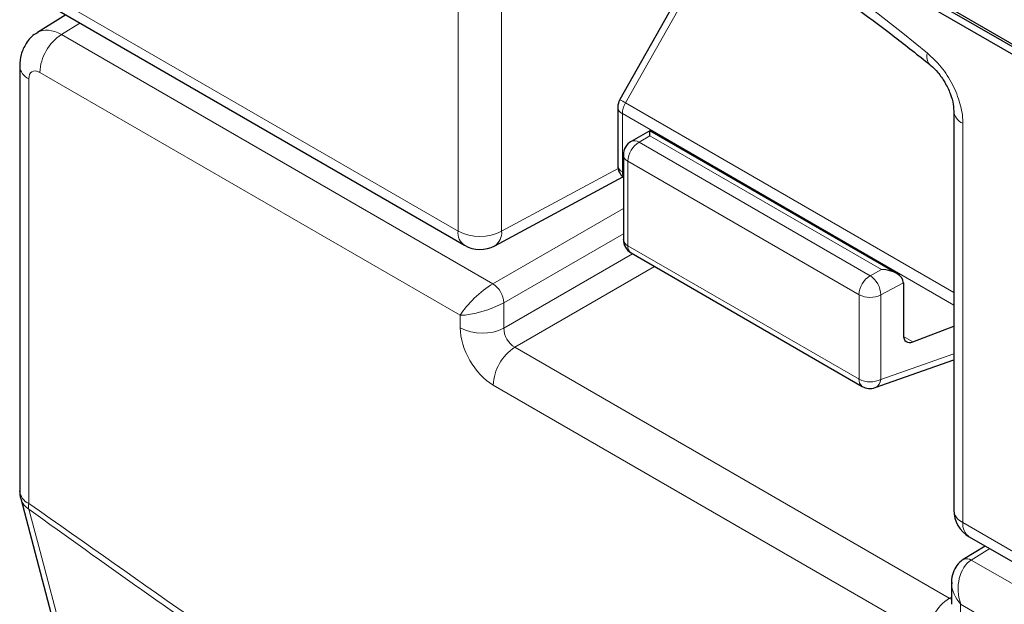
# Paper-space layout 'Blatt2' of a CAD drawing. Header units: millimetres. Extents: x 5 to 418, y 2 to 292.
# Tile 11 of 77: x 70 to 83, y 164 to 172. Entities that reach past the tile are written whole.
import ezdxf

# ---------------------------------------------------------------- set-up
doc = ezdxf.new("R2010")
doc.units = ezdxf.units.MM

psp = doc.layouts.new('Blatt2')

# ---------------------------------------------------------------- linework, layer by layer
at = {"color": 7, "linetype": 'Continuous', "lineweight": 25}
for p, q in [((72.042, 177.656), (86.184, 169.492)), ((75.662, 175.664), (86.184, 169.59)), ((75.691, 175.681), (86.212, 169.607)), ((79.284, 173.053), (77.975, 170.732)), ((70.593, 171.967), (75.976, 168.859)), ((70.846, 171.821), (70.481, 171.595)), ((70.252, 171.164), (70.252, 165.702)), ((77.949, 170.634), (77.949, 169.885)), ((82.272, 170.591), (82.272, 165.455)), ((78.359, 170.332), (78.12, 170.194)), ((81.538, 168.496), (78.359, 170.332)), ((78.02, 170.021), (78.02, 168.934)), ((76.366, 168.853), (78.013, 169.738)), ((78.12, 168.761), (81.094, 167.044)), ((81.624, 168.377), (81.624, 167.709)), ((81.746, 167.616), (82.272, 167.819)), ((81.261, 167.028), (82.272, 167.384)), ((70.265, 165.6), (74.07, 151.205)), ((82.472, 165.109), (87.856, 162.001)), ((82.675, 164.991), (82.395, 164.818)), ((82.244, 164.52), (82.244, 164.241))]:
    psp.add_line(p, q, dxfattribs=at)
at = {"color": 7, "linetype": 'Continuous', "lineweight": 18}
for p, q in [((75.894, 169.042), (75.894, 174.178)), ((76.454, 174.175), (76.454, 169.039)), ((79.358, 173.013), (78.049, 170.691)), ((70.51, 172.15), (75.894, 169.042)), ((71.026, 171.717), (70.788, 171.57)), ((70.788, 171.57), (76.341, 168.364)), ((75.921, 167.959), (70.51, 171.083)), ((70.369, 171.001), (70.369, 165.538)), ((78.049, 170.691), (82.272, 168.253)), ((78.008, 170.552), (82.272, 168.09)), ((78.008, 170.552), (78.008, 169.803)), ((82.389, 170.428), (82.389, 165.292)), ((78.361, 170.266), (78.222, 170.186)), ((78.222, 170.186), (81.197, 168.468)), ((81.341, 168.546), (78.361, 170.266)), ((81.053, 168.222), (78.078, 169.939)), ((78.078, 169.939), (78.078, 168.853)), ((76.454, 169.039), (77.953, 169.845)), ((78.008, 169.803), (78.02, 169.796)), ((76.341, 168.364), (78.02, 169.334)), ((78.02, 169.007), (76.482, 168.119)), ((78.078, 168.853), (81.053, 167.136)), ((76.482, 167.793), (78.14, 168.75)), ((78.423, 168.586), (76.624, 167.548)), ((81.197, 168.468), (81.341, 168.546)), ((81.624, 168.377), (81.333, 168.22)), ((81.053, 167.136), (81.053, 168.222)), ((81.333, 168.22), (81.333, 167.134)), ((76.482, 168.119), (76.482, 167.793)), ((75.921, 167.796), (75.921, 167.959)), ((81.625, 167.686), (81.746, 167.616)), ((76.624, 167.548), (82.215, 164.32)), ((81.333, 167.134), (82.272, 167.464)), ((81.937, 163.833), (76.346, 167.061)), ((82.389, 165.292), (87.773, 162.184)), ((82.735, 164.957), (82.498, 164.81)), ((82.498, 164.81), (88.051, 161.604)), ((82.215, 164.32), (82.244, 164.338)), ((87.773, 161.117), (82.361, 164.241)), ((82.361, 164.241), (82.361, 164.078))]:
    psp.add_line(p, q, dxfattribs=at)
at = {"color": 7, "linetype": 'Continuous', "lineweight": 18, "flags": 128}
psp.add_lwpolyline([(70.369, 165.465), (70.513, 164.92), (71.089, 162.741), (73.393, 154.024), (74.174, 151.071)], dxfattribs=at)
at = {"color": 7, "linetype": 'Continuous', "lineweight": 18}
for centre, radius, start, end in [((69.712, 156.609), 19.134, 50.3038, 69.7015), ((71.126, 171.054), 0.616, 123.2297, 177.3477), ((82.071, 171.284), 0.146, 160.8676, 224.0624), ((70.443, 171.178), 0.192, 184.0936, 247.1944), ((77.11, 169.06), 1.882, 60.0865, 62.6603), ((78.296, 170.542), 0.289, 148.8563, 178.0435), ((78.045, 170.64), 0.0961, 184.1293, 247.1908), ((82.463, 170.605), 0.192, 183.6006, 247.2434), ((78.385, 169.926), 0.307, 121.9772, 177.4454), ((78.163, 170.1), 0.104, 55.6476, 114.8655), ((78.118, 170.03), 0.0988, 185.0787, 246.2415), ((78.045, 169.892), 0.0961, 184.1293, 247.1908), ((78.136, 169.798), 0.128, 177.9594, 205.2133), ((76.084, 169.018), 0.192, 172.814, 235.8738), ((76.177, 169.589), 0.616, 242.6565, 296.7662), ((76.255, 169.02), 0.2, 303.6566, 5.5302), ((78.118, 168.943), 0.0988, 185.0787, 246.2415), ((78.178, 168.843), 0.101, 174.3555, 234.3323), ((81.359, 168.208), 0.307, 121.9772, 177.4454), ((81.026, 168.213), 0.307, 1.4471, 56.2436), ((76.166, 168.1), 0.317, 3.5222, 56.4778), ((81.195, 168.496), 0.308, 242.6565, 296.7662), ((76.205, 168.343), 0.616, 242.6565, 296.7662), ((76.961, 167.032), 0.616, 123.2297, 177.3477), ((81.195, 167.409), 0.308, 242.6565, 296.7662), ((81.153, 167.126), 0.101, 174.3555, 234.3323), ((81.21, 167.141), 0.124, 294.3783, 356.6373), ((70.448, 165.719), 0.198, 185.0787, 246.2415), ((70.483, 165.661), 0.226, 195.7134, 239.8477), ((70.638, 165.503), 0.272, 172.5246, 188.0684), ((82.469, 165.473), 0.198, 185.0787, 246.2415), ((82.586, 165.27), 0.198, 173.763, 234.9248), ((82.44, 164.728), 0.1, 54.4735, 116.3419), ((82.553, 163.804), 0.616, 123.2297, 177.3477)]:
    psp.add_arc(centre, radius, start, end, dxfattribs=at)
at = {"color": 7, "linetype": 'Continuous', "lineweight": 25}
for centre, radius, start, end in [((78.149, 170.634), 0.2, 150.5774, 180), ((78.22, 170.021), 0.2, 119.9972, 180), ((78.149, 169.885), 0.2, 180, 229.7258), ((78.22, 168.934), 0.2, 180, 240.0027), ((76.176, 169.205), 0.4, 240.0027, 298.2656), ((81.194, 167.217), 0.2, 240.0027, 289.3798), ((70.652, 165.702), 0.4, 180, 194.8064), ((82.672, 165.455), 0.4, 180, 240.0027)]:
    psp.add_arc(centre, radius, start, end, dxfattribs=at)
at = {"color": 7, "linetype": 'Continuous', "lineweight": 18}
for centre, major_axis, ratio, start_param, end_param in [((70.793, 171.083), (-0.31, 0.513), 0.577285, 5.486388, 6.284613), ((70.51, 170.919), (-0.1, 0.173), 0.577206, 5.498021, 7.068512), ((76.204, 168.122), (0.307, 0.283), 0.264838, 0.885369, 2.438712), ((76.204, 168.122), (0.399, 0.125), 0.264711, 3.844438, 5.397781), ((76.346, 167.551), (-0.3, 0.52), 0.577557, 0.785632, 2.356124), ((76.629, 167.714), (-0.1, 0.173), 0.618558, 0.785635, 2.356127), ((82.644, 164.405), (-0.053, 0.438), 0.71152, 0.311367, 1.86471), ((82.644, 164.405), (0.353, -0.265), 0.711499, 3.664378, 4.418325), ((82.22, 164.486), (-0.09, 0.179), 0.575107, 2.391031, 2.605162)]:
    psp.add_ellipse(centre, major_axis=major_axis, ratio=ratio, start_param=start_param, end_param=end_param, dxfattribs=at)
at = {"color": 7, "linetype": 'Continuous', "lineweight": 25}
for centre, major_axis, ratio, start_param, end_param in [((78.359, 170.101), (0, 0.231), 0.015248, 5.50652, 6.274383), ((81.338, 168.381), (0.285, -0.004), 0.577293, 0.017527, 1.570871), ((81.482, 168.458), (-0.1, 0.173), 0.577206, 3.92692, 3.944678), ((81.768, 167.789), (0.103, 0.172), 0.587369, 2.36515, 3.78643)]:
    psp.add_ellipse(centre, major_axis=major_axis, ratio=ratio, start_param=start_param, end_param=end_param, dxfattribs=at)
for points, knots in [([(76.501, 174.341), (76.691, 174.271), (77.244, 174.07), (78.174, 173.653), (79.287, 173.056), (80.402, 172.355), (81.295, 171.715), (81.813, 171.304), (81.965, 171.184)], [0, 0, 0, 0, 0.106109, 0.308603, 0.511101, 0.713584, 0.916095, 1, 1, 1, 1]), ([(70.486, 171.593), (70.477, 171.589), (70.413, 171.562), (70.333, 171.462), (70.263, 171.317), (70.255, 171.215), (70.252, 171.164)], [0, 0, 0, 0, 0.062383, 0.400489, 0.7071, 1, 1, 1, 1]), ([(81.965, 171.182), (81.969, 171.179), (82, 171.157), (82.072, 171.082), (82.161, 170.956), (82.231, 170.809), (82.268, 170.675), (82.27, 170.617), (82.271, 170.592)], [0, 0, 0, 0, 0.027249, 0.217947, 0.420667, 0.632806, 0.844533, 1, 1, 1, 1]), ([(82.395, 164.818), (82.365, 164.795), (82.307, 164.749), (82.259, 164.645), (82.239, 164.561), (82.246, 164.513), (82.248, 164.504)], [0, 0, 0, 0, 0.309312, 0.603282, 0.923148, 1, 1, 1, 1])]:
    psp.add_open_spline(points, degree=3, knots=knots, dxfattribs=at)
at = {"color": 7, "linetype": 'Continuous', "lineweight": 18}
for points, knots in [([(82.389, 170.428), (82.389, 170.434), (82.389, 170.513), (82.362, 170.681), (82.264, 170.929), (82.117, 171.162), (81.994, 171.275), (81.933, 171.332)], [0, 0, 0, 0, 0.019366, 0.2645085, 0.5096539, 0.7548276, 1, 1, 1, 1]), ([(70.369, 165.538), (71.831, 164.508), (74.762, 162.442), (79.167, 159.76), (83.562, 157.367), (86.461, 156.063), (87.914, 155.41)], [0, 0, 0, 0, 0.250822, 0.502682, 0.750834, 1, 1, 1, 1]), ([(87.933, 155.326), (86.485, 155.977), (83.582, 157.283), (80.168, 159.14), (77.229, 160.869), (74.767, 162.413), (72.316, 164.066), (70.853, 165.117), (70.369, 165.465)], [0, 0, 0, 0, 0.2481436, 0.4972894, 0.5811434, 0.7488807, 0.9169293, 1, 1, 1, 1])]:
    psp.add_open_spline(points, degree=3, knots=knots, dxfattribs=at)

doc.saveas('drawing.dxf')
